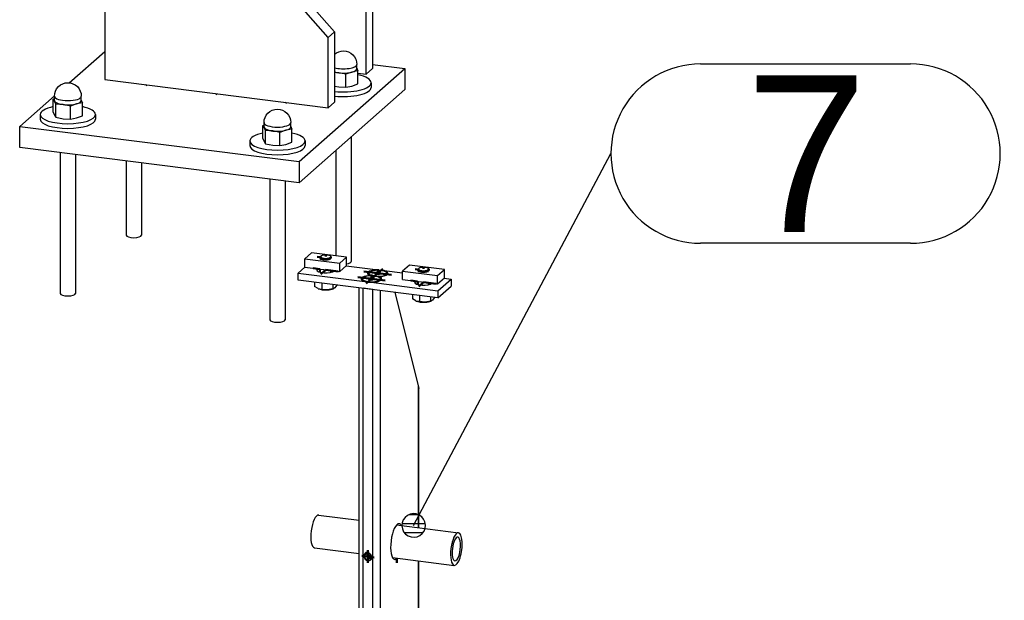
# Model space of a CAD drawing. Header units: millimetres. Extents: x 4464 to 5058, y 2900 to 3320.
# Tile 9 of 110: x 4517 to 4539, y 2962 to 2975. Entities that reach past the tile are written whole.
import ezdxf
from ezdxf.enums import TextEntityAlignment as Align

# ---------------------------------------------------------------- set-up
doc = ezdxf.new("R2010")
doc.units = ezdxf.units.MM
doc.linetypes.add('STRICHPUNKT2', pattern=[18.5, 10, -4, 0.5, -4])
doc.layers.get('0').update_dxf_attribs({"linetype": 'CONTINUOUS'})
for name, color, linetype in [('DIM49', 4, 'CONTINUOUS'), ('LE_GREEN', 3, 'CONTINUOUS'), ('LE_RED', 1, 'CONTINUOUS'), ('TXT_ALL', 7, 'CONTINUOUS')]:
    doc.layers.add(name, color=color, linetype=linetype)
doc.layers.add('LE_ALL', color=7, linetype='CONTINUOUS', lineweight=50)
doc.styles.add('ARIAL', font='arial.ttf')

# ---------------------------------------------------------------- blocks, each defined once
blk = doc.blocks.new('Brede Strip 15x200_02883', base_point=(4523.263, 2971.498))
for p, q in [((4518.129, 2973.256), (4518.923, 2973.956)), ((4524.902, 2973.667), (4525.62, 2973.577)), ((4523.263, 2971.498), (4525.62, 2973.577)), ((4525.62, 2973.577), (4525.62, 2973.105)), ((4517.026, 2972.284), (4517.801, 2972.967)), ((4517.026, 2972.284), (4523.263, 2971.498)), ((4517.026, 2971.812), (4517.026, 2972.284)), ((4523.263, 2971.027), (4517.026, 2971.812))]:
    blk.add_line(p, q)
blk.add_lwpolyline([(4523.263, 2971.498), (4523.263, 2971.027), (4525.62, 2973.105)])
blk = doc.blocks.new('_02885', base_point=(4522.976, 2972.817))
at = {"layer": 'LE_ALL', "color": 1, "linetype": 'STRICHPUNKT2'}
for p, q in [((4519.858, 2973.21), (4519.841, 2973.194)), ((4521.417, 2973.013), (4521.4, 2972.998)), ((4522.976, 2972.817), (4522.959, 2972.801))]:
    blk.add_line(p, q, dxfattribs=at)
blk = doc.blocks.new('_02884')
blk.add_blockref('_02885', (4522.976, 2972.817))
blk = doc.blocks.new('Brede Strip 15x200_02882')
for name, p in [('Brede Strip 15x200_02883', (4523.263, 2971.498)), ('_02884', (0, 0))]:
    blk.add_blockref(name, p)
blk = doc.blocks.new('Carrosseriering M12 (ISO 7093 _ DIN 9021)_02890', base_point=(4517.484, 2972.445))
for p, q in [((4517.484, 2972.549), (4517.484, 2972.445)), ((4518.717, 2972.549), (4518.717, 2972.445))]:
    blk.add_line(p, q)
for centre, start_param, end_param in [((4518.101, 2972.549), 2.124058, 3.141593), ((4518.101, 2972.549), 3.141593, 6.283185), ((4518.101, 2972.549), 6.283185, 7.30072), ((4518.101, 2972.445), 3.141593, 6.283185)]:
    blk.add_ellipse(centre, major_axis=(0.617, 0), ratio=0.333333, start_param=start_param, end_param=end_param)
blk = doc.blocks.new('Carrosseriering M12 (ISO 7093 _ DIN 9021)_02889')
blk.add_blockref('Carrosseriering M12 (ISO 7093 _ DIN 9021)_02890', (4517.484, 2972.445))
blk = doc.blocks.new('Hoge dopmoer (DIN 1587)-M12_02892', base_point=(4518.401, 2972.871))
for p, q in [((4517.804, 2972.847), (4517.777, 2972.892)), ((4517.801, 2972.863), (4517.801, 2972.958)), ((4517.832, 2972.778), (4517.804, 2972.847)), ((4517.832, 2972.488), (4517.832, 2972.778)), ((4517.994, 2972.77), (4517.832, 2972.778)), ((4518.157, 2972.738), (4517.994, 2972.77)), ((4518.291, 2972.786), (4518.157, 2972.738)), ((4518.401, 2972.863), (4518.401, 2972.958)), ((4517.777, 2972.602), (4517.804, 2972.533)), ((4518.157, 2972.447), (4518.157, 2972.738)), ((4517.804, 2972.533), (4517.832, 2972.488)), ((4517.832, 2972.488), (4517.994, 2972.456)), ((4517.994, 2972.456), (4518.157, 2972.447))]:
    blk.add_line(p, q)
blk.add_lwpolyline([(4517.801, 2972.958, -0.414214), (4518.101, 2973.258, -0.414214), (4518.401, 2972.958)], format="xyb")
for points in [[(4517.777, 2972.602), (4517.777, 2972.892), (4517.801, 2972.903)], [(4518.157, 2972.447), (4518.291, 2972.472), (4518.425, 2972.52), (4518.425, 2972.811)], [(4518.401, 2972.871), (4518.425, 2972.811), (4518.291, 2972.786)]]:
    blk.add_lwpolyline(points)
for centre, start_param, end_param in [((4518.101, 2972.958), 3.141593, 6.283185), ((4518.101, 2972.863), 3.141593, 3.303824), ((4518.101, 2972.863), 3.303824, 4.351022), ((4518.101, 2972.863), 4.351022, 5.398219), ((4518.101, 2972.863), 5.398219, 6.283185)]:
    blk.add_ellipse(centre, major_axis=(0.3, 0), ratio=0.333333, start_param=start_param, end_param=end_param)
blk = doc.blocks.new('Hoge dopmoer (DIN 1587)-M12_02891')
blk.add_blockref('Hoge dopmoer (DIN 1587)-M12_02892', (4518.401, 2972.871))
blk = doc.blocks.new('Draadstang-M12x140_02894', base_point=(4518.271, 2971.656))
for p, q in [((4517.931, 2971.698), (4517.931, 2968.558)), ((4518.271, 2971.656), (4518.271, 2968.558))]:
    blk.add_line(p, q)
blk.add_ellipse((4518.101, 2968.558), major_axis=(0.17, 0), ratio=0.333333, start_param=3.141593, end_param=6.283185)
blk = doc.blocks.new('Draadstang-M12x140_02893')
blk.add_blockref('Draadstang-M12x140_02894', (4518.271, 2971.656))
blk = doc.blocks.new('Montage_02887')
for name in ['Hoge dopmoer (DIN 1587)-M12_02891', 'Carrosseriering M12 (ISO 7093 _ DIN 9021)_02889', 'Draadstang-M12x140_02893']:
    blk.add_blockref(name, (0, 0))
blk = doc.blocks.new('Carrosseriering M12 (ISO 7093 _ DIN 9021)_02898', base_point=(4524.053, 2972.961))
blk.add_line((4524.867, 2973.259), (4524.867, 2973.155))
for centre, start_param, end_param in [((4524.251, 2973.259), 6.283185, 7.30072), ((4524.251, 2973.259), 4.386116, 6.283185), ((4524.251, 2973.155), 4.386116, 6.283185)]:
    blk.add_ellipse(centre, major_axis=(0.617, 0), ratio=0.333333, start_param=start_param, end_param=end_param)
blk = doc.blocks.new('Carrosseriering M12 (ISO 7093 _ DIN 9021)_02897')
blk.add_blockref('Carrosseriering M12 (ISO 7093 _ DIN 9021)_02898', (4524.053, 2972.961))
blk = doc.blocks.new('Hoge dopmoer (DIN 1587)-M12_02900', base_point=(4524.551, 2973.581))
for p, q in [((4524.551, 2973.573), (4524.551, 2973.668)), ((4524.145, 2973.48), (4524.053, 2973.487)), ((4524.307, 2973.448), (4524.145, 2973.48)), ((4524.441, 2973.496), (4524.307, 2973.448)), ((4524.307, 2973.157), (4524.307, 2973.448)), ((4524.053, 2973.181), (4524.145, 2973.165)), ((4524.145, 2973.165), (4524.307, 2973.157))]:
    blk.add_line(p, q)
blk.add_lwpolyline([(4524.053, 2973.893, -0.181781), (4524.251, 2973.968, -0.414214), (4524.551, 2973.668)], format="xyb")
for points in [[(4524.307, 2973.157), (4524.441, 2973.182), (4524.575, 2973.23), (4524.575, 2973.521)], [(4524.551, 2973.581), (4524.575, 2973.521), (4524.441, 2973.496)]]:
    blk.add_lwpolyline(points)
for centre, start_param, end_param in [((4524.251, 2973.668), 3.993118, 6.283185), ((4524.251, 2973.573), 3.993118, 4.351022), ((4524.251, 2973.573), 4.351022, 5.398219), ((4524.251, 2973.573), 5.398219, 6.283185)]:
    blk.add_ellipse(centre, major_axis=(0.3, 0), ratio=0.333333, start_param=start_param, end_param=end_param)
blk = doc.blocks.new('Hoge dopmoer (DIN 1587)-M12_02899')
blk.add_blockref('Hoge dopmoer (DIN 1587)-M12_02900', (4524.551, 2973.581))
blk = doc.blocks.new('Draadstang-M12x140_02902', base_point=(4524.421, 2972.048))
for p, q in [((4524.421, 2972.048), (4524.421, 2969.268)), ((4524.081, 2971.748), (4524.081, 2969.397))]:
    blk.add_line(p, q)
blk.add_ellipse((4524.251, 2969.268), major_axis=(0.17, 0), ratio=0.333333, start_param=5.135107, end_param=6.283185)
blk = doc.blocks.new('Draadstang-M12x140_02901')
blk.add_blockref('Draadstang-M12x140_02902', (4524.421, 2972.048))
blk = doc.blocks.new('Montage_02895')
for name in ['Hoge dopmoer (DIN 1587)-M12_02899', 'Carrosseriering M12 (ISO 7093 _ DIN 9021)_02897', 'Draadstang-M12x140_02901']:
    blk.add_blockref(name, (0, 0))
blk = doc.blocks.new('Draadstang-M12x140_02906', base_point=(4519.744, 2971.47))
for p, q in [((4519.404, 2971.513), (4519.404, 2969.857)), ((4519.744, 2971.47), (4519.744, 2969.857))]:
    blk.add_line(p, q)
blk.add_ellipse((4519.574, 2969.857), major_axis=(0.17, 0), ratio=0.333333, start_param=3.141593, end_param=6.283185)
blk = doc.blocks.new('Draadstang-M12x140_02905')
blk.add_blockref('Draadstang-M12x140_02906', (4519.744, 2971.47))
blk = doc.blocks.new('Montage_02903')
blk.add_blockref('Draadstang-M12x140_02905', (0, 0))
blk = doc.blocks.new('Carrosseriering M12 (ISO 7093 _ DIN 9021)_02910', base_point=(4522.161, 2971.856))
for p, q in [((4522.161, 2971.96), (4522.161, 2971.856)), ((4523.394, 2971.96), (4523.394, 2971.856))]:
    blk.add_line(p, q)
for centre, start_param, end_param in [((4522.778, 2971.96), 2.124058, 3.141593), ((4522.778, 2971.96), 6.283185, 7.30072), ((4522.778, 2971.96), 3.141593, 6.283185), ((4522.778, 2971.856), 3.141593, 6.283185)]:
    blk.add_ellipse(centre, major_axis=(0.617, 0), ratio=0.333333, start_param=start_param, end_param=end_param)
blk = doc.blocks.new('Carrosseriering M12 (ISO 7093 _ DIN 9021)_02909')
blk.add_blockref('Carrosseriering M12 (ISO 7093 _ DIN 9021)_02910', (4522.161, 2971.856))
blk = doc.blocks.new('Hoge dopmoer (DIN 1587)-M12_02912', base_point=(4523.078, 2972.282))
for p, q in [((4522.478, 2972.274), (4522.478, 2972.368)), ((4523.078, 2972.274), (4523.078, 2972.368)), ((4522.482, 2972.258), (4522.454, 2972.303)), ((4522.51, 2972.189), (4522.482, 2972.258)), ((4522.51, 2971.898), (4522.51, 2972.189)), ((4522.672, 2972.181), (4522.51, 2972.189)), ((4522.834, 2972.148), (4522.672, 2972.181)), ((4522.968, 2972.197), (4522.834, 2972.148)), ((4522.834, 2971.858), (4522.834, 2972.148)), ((4522.454, 2972.012), (4522.482, 2971.944)), ((4522.482, 2971.944), (4522.51, 2971.898)), ((4522.51, 2971.898), (4522.672, 2971.866)), ((4522.672, 2971.866), (4522.834, 2971.858))]:
    blk.add_line(p, q)
blk.add_lwpolyline([(4522.478, 2972.368, -0.414214), (4522.778, 2972.668, -0.414214), (4523.078, 2972.368)], format="xyb")
for points in [[(4522.454, 2972.012), (4522.454, 2972.303), (4522.478, 2972.313)], [(4522.834, 2971.858), (4522.968, 2971.882), (4523.102, 2971.931), (4523.102, 2972.222)], [(4523.078, 2972.282), (4523.102, 2972.222), (4522.968, 2972.197)]]:
    blk.add_lwpolyline(points)
for centre, start_param, end_param in [((4522.778, 2972.368), 3.141593, 6.283185), ((4522.778, 2972.274), 3.141593, 3.303824), ((4522.778, 2972.274), 3.303824, 4.351022), ((4522.778, 2972.274), 4.351022, 5.398219), ((4522.778, 2972.274), 5.398219, 6.283185)]:
    blk.add_ellipse(centre, major_axis=(0.3, 0), ratio=0.333333, start_param=start_param, end_param=end_param)
blk = doc.blocks.new('Hoge dopmoer (DIN 1587)-M12_02911')
blk.add_blockref('Hoge dopmoer (DIN 1587)-M12_02912', (4523.078, 2972.282))
blk = doc.blocks.new('Draadstang-M12x140_02914', base_point=(4522.948, 2971.066))
for p, q in [((4522.608, 2971.109), (4522.608, 2967.969)), ((4522.948, 2971.066), (4522.948, 2967.969))]:
    blk.add_line(p, q)
blk.add_ellipse((4522.778, 2967.969), major_axis=(0.17, 0), ratio=0.333333, start_param=3.141593, end_param=6.283185)
blk = doc.blocks.new('Draadstang-M12x140_02913')
blk.add_blockref('Draadstang-M12x140_02914', (4522.948, 2971.066))
blk = doc.blocks.new('Montage_02907')
for name in ['Hoge dopmoer (DIN 1587)-M12_02911', 'Carrosseriering M12 (ISO 7093 _ DIN 9021)_02909', 'Draadstang-M12x140_02913']:
    blk.add_blockref(name, (0, 0))
blk = doc.blocks.new('Montage voetplaat_02886')
for name in ['Montage_02895', 'Montage_02887', 'Montage_02907', 'Montage_02903']:
    blk.add_blockref(name, (0, 0))
blk = doc.blocks.new('Voetplaat + montage_02881')
for name in ['Brede Strip 15x200_02882', 'Montage voetplaat_02886']:
    blk.add_blockref(name, (0, 0))
blk = doc.blocks.new('Plaatwerk D_ 12_02963', base_point=(4524.575, 2973.471))
for p, q in [((4523.343, 2976.911), (4523.201, 2976.787)), ((4524.902, 2975.144), (4524.76, 2975.019))]:
    blk.add_line(p, q)
for points in [[(4523.201, 2976.929), (4523.343, 2976.911), (4524.902, 2975.144), (4524.902, 2973.572), (4524.76, 2973.447)], [(4524.575, 2973.471), (4524.76, 2973.447), (4524.76, 2975.019), (4523.201, 2976.787)]]:
    blk.add_lwpolyline(points)
blk = doc.blocks.new('Plaatwerk D_ 12_02962')
blk.add_blockref('Plaatwerk D_ 12_02963', (4524.575, 2973.471))
blk = doc.blocks.new('Plaatwerk D_ 12_02965', base_point=(4521.216, 2975.504))
for p, q in [((4520.482, 2976.274), (4520.623, 2976.399)), ((4520.623, 2976.399), (4522.494, 2976.163)), ((4522.353, 2976.038), (4522.494, 2976.163)), ((4522.494, 2976.163), (4524.053, 2974.395)), ((4523.912, 2974.27), (4524.053, 2974.395)), ((4524.053, 2974.395), (4524.053, 2972.824))]:
    blk.add_line(p, q)
blk.add_lwpolyline([(4523.912, 2972.699), (4523.912, 2974.27), (4522.353, 2976.038), (4520.482, 2976.274), (4518.923, 2974.899), (4518.923, 2973.328), (4523.912, 2972.699), (4524.053, 2972.824)])
blk.add_ellipse((4521.417, 2975.276), major_axis=(0.201, -0.228), ratio=0.881917, start_param=0, end_param=6.283185)
blk = doc.blocks.new('_02967', base_point=(4521.382, 2975.245))
at = {"layer": 'LE_ALL', "color": 1, "linetype": 'STRICHPUNKT2'}
for p, q in [((4521.417, 2975.276), (4521.417, 2975.657)), ((4521.417, 2975.276), (4521.039, 2975.324)), ((4521.382, 2975.245), (4521.453, 2975.307)), ((4521.417, 2975.276), (4521.417, 2974.895)), ((4521.417, 2975.276), (4521.795, 2975.229))]:
    blk.add_line(p, q, dxfattribs=at)
blk = doc.blocks.new('_02966')
blk.add_blockref('_02967', (4521.382, 2975.245))
blk = doc.blocks.new('Plaatwerk D_ 12_02964')
for name, p in [('Plaatwerk D_ 12_02965', (4521.216, 2975.504)), ('_02966', (0, 0))]:
    blk.add_blockref(name, p)
blk = doc.blocks.new('Verzonken kopbout (DIN 7991_ISO 10642)-M8x20_02987', base_point=(4521.339, 2975.331))
for p, q in [((4521.252, 2975.486), (4521.241, 2975.476)), ((4521.453, 2975.217), (4521.417, 2975.185)), ((4521.605, 2975.086), (4521.594, 2975.076))]:
    blk.add_line(p, q)
blk.add_lwpolyline([(4521.339, 2975.331), (4521.339, 2975.241), (4521.417, 2975.185), (4521.495, 2975.221), (4521.495, 2975.312), (4521.417, 2975.367)], close=True)
for points in [[(4521.375, 2975.347), (4521.375, 2975.272), (4521.339, 2975.241)], [(4521.375, 2975.272), (4521.453, 2975.217), (4521.495, 2975.236)]]:
    blk.add_lwpolyline(points)
for centre, start_param, end_param in [((4521.417, 2975.276), 3.141593, 6.283185), ((4521.417, 2975.276), 0, 3.141593), ((4521.429, 2975.286), 0, 3.141593)]:
    blk.add_ellipse(centre, major_axis=(0.176, -0.2), ratio=0.881917, start_param=start_param, end_param=end_param)
blk = doc.blocks.new('Verzonken kopbout (DIN 7991_ISO 10642)-M8x20_02986')
blk.add_blockref('Verzonken kopbout (DIN 7991_ISO 10642)-M8x20_02987', (4521.339, 2975.331))
blk = doc.blocks.new('Montage baluster_02985')
blk.add_blockref('Verzonken kopbout (DIN 7991_ISO 10642)-M8x20_02986', (0, 0))
blk = doc.blocks.new('Schoren + montage_02961')
for name in ['Plaatwerk D_ 12_02962', 'Plaatwerk D_ 12_02964', 'Montage baluster_02985']:
    blk.add_blockref(name, (0, 0))
blk = doc.blocks.new('Eind koker - ihw op maat maken_02878')
for name in ['Schoren + montage_02961', 'Voetplaat + montage_02881']:
    blk.add_blockref(name, (0, 0))
blk = doc.blocks.new('BALUSTER PROFIEL 80X15 R4_03253', base_point=(4525.494, 2963.417))
for p, q in [((4524.603, 2953.211), (4524.603, 2968.681)), ((4524.689, 2953.287), (4524.689, 2968.671)), ((4524.907, 2968.643), (4524.689, 2968.671)), ((4524.907, 2953.48), (4524.907, 2968.643)), ((4525.079, 2953.631), (4525.079, 2968.621)), ((4525.928, 2966.503), (4525.404, 2968.581)), ((4525.928, 2963.329), (4525.928, 2966.503)), ((4525.936, 2963.328), (4525.936, 2966.438)), ((4525.928, 2954.368), (4525.928, 2962.59)), ((4525.936, 2954.367), (4525.936, 2962.589))]:
    blk.add_line(p, q)
for centre, major_axis, ratio, start_param, end_param in [((4525.803, 2966.519), (0.087, -0.181), 0.559575, 0.864613, 1.22598), ((4525.444, 2963.02), (-0.05, -0.397), 0.333333, 3.141593, 6.283185), ((4525.444, 2963.02), (-0.05, -0.397), 0.333333, 2.730455, 3.141593), ((4525.444, 2963.02), (-0.05, -0.397), 0.333333, 0, 0.411138)]:
    blk.add_ellipse(centre, major_axis=major_axis, ratio=ratio, start_param=start_param, end_param=end_param)
at = {"layer": 'LE_RED'}
for start_param, end_param in [(3.141593, 6.283185), (2.093172, 3.141593), (0, 0.522376)]:
    blk.add_ellipse((4524.798, 2962.686), major_axis=(0.0661, -0.075), ratio=0.881917, start_param=start_param, end_param=end_param, dxfattribs=at)
blk = doc.blocks.new('_03255', base_point=(4525.444, 2962.651))
at = {"layer": 'LE_ALL', "color": 1, "linetype": 'STRICHPUNKT2'}
for p, q in [((4524.798, 2962.686), (4524.658, 2962.703)), ((4524.78, 2962.67), (4524.853, 2962.734)), ((4524.798, 2962.686), (4524.798, 2962.827)), ((4524.798, 2962.686), (4524.798, 2962.544)), ((4524.798, 2962.686), (4524.938, 2962.668)), ((4525.444, 2962.651), (4525.444, 2962.549))]:
    blk.add_line(p, q, dxfattribs=at)
blk = doc.blocks.new('_03254')
blk.add_blockref('_03255', (4525.444, 2962.651))
blk = doc.blocks.new('DIN 13-M6_03257', base_point=(4524.853, 2962.623))
for start_param, end_param in [(3.141593, 6.283185), (6.283185, 9.424778)]:
    blk.add_ellipse((4524.798, 2962.686), major_axis=(0.0551, -0.0625), ratio=0.881917, start_param=start_param, end_param=end_param)
at = {"layer": 'LE_RED'}
for start_param, end_param in [(3.141593, 6.283185), (2.093172, 3.141593), (6.283185, 6.805561)]:
    blk.add_ellipse((4524.798, 2962.686), major_axis=(0.0661, -0.075), ratio=0.881917, start_param=start_param, end_param=end_param, dxfattribs=at)
blk = doc.blocks.new('DIN 13-M6_03256')
blk.add_blockref('DIN 13-M6_03257', (4524.853, 2962.623))
blk = doc.blocks.new('BALUSTER PROFIEL 80X15 R4_03252')
for name, p in [('BALUSTER PROFIEL 80X15 R4_03253', (4525.494, 2963.417)), ('_03254', (0, 0)), ('DIN 13-M6_03256', (0, 0))]:
    blk.add_blockref(name, p)
blk = doc.blocks.new('Precisie buis 22x3_03268', base_point=(4526.736, 2962.589))
for p, q in [((4523.697, 2963.61), (4524.603, 2963.496)), ((4525.437, 2963.391), (4526.815, 2963.217)), ((4523.606, 2962.882), (4524.603, 2962.757)), ((4525.346, 2962.663), (4526.724, 2962.489))]:
    blk.add_line(p, q)
for centre, major_axis, start_param, end_param in [((4523.652, 2963.246), (-0.046, -0.364), 3.141593, 6.283185), ((4526.77, 2962.853), (-0.046, -0.364), 3.141593, 6.283185), ((4526.77, 2962.853), (-0.033, -0.265), 3.141593, 6.283185), ((4526.77, 2962.853), (-0.046, -0.364), 0, 3.141593), ((4526.77, 2962.853), (-0.033, -0.265), 6.283185, 9.424778)]:
    blk.add_ellipse(centre, major_axis=major_axis, ratio=0.333333, start_param=start_param, end_param=end_param)
blk = doc.blocks.new('Precisie buis 22x3_03267')
blk.add_blockref('Precisie buis 22x3_03268', (4526.736, 2962.589))
blk = doc.blocks.new('153.1.100 100 x 5 50 x 47 PM6_03270', base_point=(4525.851, 2968.831))
for p, q in [((4523.239, 2969.01), (4523.388, 2969.142)), ((4525.053, 2969.072), (4525.025, 2969.082)), ((4525.16, 2969.065), (4525.128, 2969.061)), ((4525.16, 2969.065), (4525.57, 2969.014)), ((4523.239, 2969.01), (4524.731, 2968.823)), ((4523.239, 2968.853), (4523.239, 2969.01)), ((4526.357, 2968.46), (4523.239, 2968.853)), ((4524.858, 2968.948), (4524.842, 2968.957)), ((4525.049, 2968.931), (4525.028, 2968.924)), ((4526.357, 2968.618), (4526.652, 2968.877)), ((4526.496, 2968.897), (4526.652, 2968.877)), ((4526.652, 2968.877), (4526.652, 2968.72)), ((4524.866, 2968.806), (4526.357, 2968.618)), ((4526.357, 2968.46), (4526.652, 2968.72)), ((4526.357, 2968.618), (4526.357, 2968.46))]:
    blk.add_line(p, q)
for points in [[(4524.313, 2969.172), (4525.025, 2969.082)], [(4524.731, 2968.823), (4524.798, 2968.803), (4524.866, 2968.806)]]:
    blk.add_lwpolyline(points)
for centre, major_axis, start_param, end_param in [((4523.854, 2969.081), (0.2, 0), 2.761161, 3.141593), ((4523.854, 2969.081), (0.2, 0), 3.141593, 5.940882), ((4525.016, 2969.006), (0.228, 0), 1.530478, 3.50296), ((4525.016, 2969.006), (0.228, 0), 5.921818, 7.171566), ((4524.875, 2968.882), (0.228, 0), 1.712902, 3.50296), ((4524.875, 2968.882), (0.228, 0), 3.50296, 4.029973), ((4525.016, 2969.006), (0.228, 0), 3.50296, 3.847549), ((4524.875, 2968.882), (0.228, 0), 4.67207, 5.921818), ((4525.016, 2969.006), (0.228, 0), 4.854494, 5.921818), ((4524.875, 2968.882), (0.228, 0), 5.921818, 6.989142), ((4526.037, 2968.806), (0.2, 0), 2.761161, 3.141593), ((4526.037, 2968.806), (0.2, 0), 3.141593, 5.940882)]:
    blk.add_ellipse(centre, major_axis=major_axis, ratio=0.333333, start_param=start_param, end_param=end_param)
blk = doc.blocks.new('_03272', base_point=(4523.854, 2969.081))
at = {"layer": 'LE_ALL', "color": 1, "linetype": 'STRICHPUNKT2'}
for p, q in [((4523.721, 2969.098), (4523.574, 2969.117)), ((4523.854, 2969.081), (4523.748, 2968.988)), ((4523.854, 2969.081), (4524.135, 2969.046)), ((4525.016, 2969.006), (4524.709, 2969.045)), ((4525.016, 2969.006), (4525.132, 2969.109)), ((4525.016, 2969.101), (4525.016, 2968.983)), ((4524.875, 2968.882), (4524.568, 2968.92)), ((4524.875, 2968.882), (4524.759, 2968.779)), ((4524.875, 2968.882), (4524.991, 2968.984)), ((4524.875, 2968.976), (4524.875, 2968.858)), ((4524.875, 2968.882), (4525.182, 2968.843)), ((4525.016, 2969.006), (4524.9, 2968.904)), ((4525.016, 2969.006), (4525.323, 2968.968)), ((4525.903, 2968.823), (4525.756, 2968.842)), ((4526.037, 2968.806), (4525.931, 2968.713)), ((4526.037, 2968.806), (4526.317, 2968.771))]:
    blk.add_line(p, q, dxfattribs=at)
blk = doc.blocks.new('_03271')
blk.add_blockref('_03272', (4523.854, 2969.081))
blk = doc.blocks.new('153.1.100 100 x 5 50 x 47 PM6_03269')
for name, p in [('153.1.100 100 x 5 50 x 47 PM6_03270', (4525.851, 2968.831)), ('_03271', (0, 0))]:
    blk.add_blockref(name, p)
blk = doc.blocks.new('Sluitring (DIN 125)-M10_03276', base_point=(4525.919, 2953.66))
for p, q in [((4525.857, 2953.668), (4525.919, 2953.66)), ((4525.774, 2953.007), (4525.836, 2952.999))]:
    blk.add_line(p, q)
at = {"layer": 'LE_GREEN'}
for centre, start_param, end_param in [((4525.815, 2953.338), 3.141593, 6.283185), ((4525.878, 2953.33), 3.141593, 6.283185), ((4525.878, 2953.33), 2.614153, 3.141593), ((4525.878, 2953.33), 0, 0.527439)]:
    blk.add_ellipse(centre, major_axis=(-0.042, -0.331), ratio=0.333333, start_param=start_param, end_param=end_param, dxfattribs=at)
blk = doc.blocks.new('Sluitring (DIN 125)-M10_03275')
blk.add_blockref('Sluitring (DIN 125)-M10_03276', (4525.919, 2953.66))
blk = doc.blocks.new('Hoge dopmoer (DIN 1587)-M10_03278', base_point=(4526.133, 2953.046))
for p, q in [((4525.892, 2953.618), (4526.112, 2953.59)), ((4526.096, 2953.05), (4526.174, 2953.04))]:
    blk.add_line(p, q)
for points in [[(4525.892, 2953.618), (4525.835, 2953.505), (4525.798, 2953.39), (4526.018, 2953.362)], [(4526.133, 2953.046), (4526.112, 2953.01), (4526.018, 2953.072), (4526.029, 2953.216), (4526.018, 2953.362), (4526.076, 2953.475), (4526.112, 2953.59), (4526.192, 2953.542)], [(4525.798, 2953.39), (4525.787, 2953.246), (4525.798, 2953.1), (4526.018, 2953.072)], [(4525.798, 2953.1), (4525.892, 2953.038), (4526.112, 2953.01)]]:
    blk.add_lwpolyline(points)
blk.add_lwpolyline([(4526.158, 2953.546), (4526.236, 2953.536, -1), (4526.174, 2953.04)], format="xyb")
for centre in [(4526.127, 2953.298), (4526.205, 2953.288)]:
    blk.add_ellipse(centre, major_axis=(-0.031, -0.248), ratio=0.333333, start_param=3.141593, end_param=6.283185)
blk = doc.blocks.new('Hoge dopmoer (DIN 1587)-M10_03277')
blk.add_blockref('Hoge dopmoer (DIN 1587)-M10_03278', (4526.133, 2953.046))
blk = doc.blocks.new('Montage hoeklijn aan baluster_03274')
for name in ['Sluitring (DIN 125)-M10_03275', 'Hoge dopmoer (DIN 1587)-M10_03277']:
    blk.add_blockref(name, (0, 0))
blk = doc.blocks.new('Carrosseriering M12 (ISO 7093 _ DIN 9021)_03282', base_point=(4521.715, 2950.926))
for centre, start_param, end_param in [((4521.572, 2951.088), 3.317607, 3.810313), ((4521.611, 2951.122), 3.536683, 3.810313), ((4521.572, 2951.088), 0, 1.224886), ((4521.572, 2951.088), 5.614465, 6.283185), ((4521.611, 2951.122), 5.614465, 6.147079)]:
    blk.add_ellipse(centre, major_axis=(0.143, -0.163), ratio=0.881917, start_param=start_param, end_param=end_param)
blk = doc.blocks.new('Carrosseriering M12 (ISO 7093 _ DIN 9021)_03281')
blk.add_blockref('Carrosseriering M12 (ISO 7093 _ DIN 9021)_03282', (4521.715, 2950.926))
blk = doc.blocks.new('Hoge dopmoer (DIN 1587)-M12_03284', base_point=(4521.654, 2950.934))
at = {"layer": 'LE_RED'}
for start_param, end_param in [(3.502147, 3.696404), (5.728374, 6.283185), (0, 0.148825)]:
    blk.add_ellipse((4521.611, 2951.122), major_axis=(0.132, -0.15), ratio=0.881917, start_param=start_param, end_param=end_param, dxfattribs=at)
blk = doc.blocks.new('GEWINDE_03286', base_point=(4521.654, 2950.934))
blk.add_ellipse((4521.617, 2951.128), major_axis=(0.112, -0.128), ratio=0.881917, start_param=6.283185, end_param=6.901505)
at = {"layer": 'LE_RED'}
for start_param, end_param in [(3.502147, 3.696404), (5.728374, 6.283185), (0, 0.148825)]:
    blk.add_ellipse((4521.611, 2951.122), major_axis=(0.132, -0.15), ratio=0.881917, start_param=start_param, end_param=end_param, dxfattribs=at)
blk = doc.blocks.new('GEWINDE_03285')
blk.add_blockref('GEWINDE_03286', (4521.654, 2950.934))
blk = doc.blocks.new('Hoge dopmoer (DIN 1587)-M12_03283')
for name, p in [('Hoge dopmoer (DIN 1587)-M12_03284', (4521.654, 2950.934)), ('GEWINDE_03285', (0, 0))]:
    blk.add_blockref(name, p)
blk = doc.blocks.new('Draadstang-M12x140_03288', base_point=(4520.002, 2949.93))
for p, q in [((4521.463, 2951.219), (4520.002, 2949.93)), ((4521.729, 2951), (4520.227, 2949.675))]:
    blk.add_line(p, q)
for start_param, end_param in [(3.141593, 6.283185), (6.283185, 9.424778)]:
    blk.add_ellipse((4520.114, 2949.802), major_axis=(0.112, -0.128), ratio=0.881917, start_param=start_param, end_param=end_param)
blk = doc.blocks.new('Draadstang-M12x140_03287')
blk.add_blockref('Draadstang-M12x140_03288', (4520.002, 2949.93))
blk = doc.blocks.new('Montage baluster_03279')
for name in ['Draadstang-M12x140_03287', 'Carrosseriering M12 (ISO 7093 _ DIN 9021)_03281', 'Hoge dopmoer (DIN 1587)-M12_03283']:
    blk.add_blockref(name, (0, 0))
blk = doc.blocks.new('Carrosseriering M12 (ISO 7093 _ DIN 9021)_03292', base_point=(4525.457, 2950.454))
for centre, start_param, end_param in [((4525.314, 2950.617), 3.317607, 3.810313), ((4525.353, 2950.651), 3.536683, 3.810313), ((4525.314, 2950.617), 6.283185, 7.508071), ((4525.314, 2950.617), 5.614465, 6.283185), ((4525.353, 2950.651), 5.614465, 6.147079)]:
    blk.add_ellipse(centre, major_axis=(0.143, -0.163), ratio=0.881917, start_param=start_param, end_param=end_param)
blk = doc.blocks.new('Carrosseriering M12 (ISO 7093 _ DIN 9021)_03291')
blk.add_blockref('Carrosseriering M12 (ISO 7093 _ DIN 9021)_03292', (4525.457, 2950.454))
blk = doc.blocks.new('Hoge dopmoer (DIN 1587)-M12_03294', base_point=(4525.395, 2950.462))
at = {"layer": 'LE_RED'}
for start_param, end_param in [(3.502147, 3.696404), (5.728374, 6.283185), (6.283185, 6.43201)]:
    blk.add_ellipse((4525.353, 2950.651), major_axis=(0.132, -0.15), ratio=0.881917, start_param=start_param, end_param=end_param, dxfattribs=at)
blk = doc.blocks.new('GEWINDE_03296', base_point=(4525.395, 2950.462))
blk.add_ellipse((4525.359, 2950.656), major_axis=(0.112, -0.128), ratio=0.881917, start_param=0, end_param=0.61832)
at = {"layer": 'LE_RED'}
for start_param, end_param in [(3.502147, 3.696404), (5.728374, 6.283185), (6.283185, 6.43201)]:
    blk.add_ellipse((4525.353, 2950.651), major_axis=(0.132, -0.15), ratio=0.881917, start_param=start_param, end_param=end_param, dxfattribs=at)
blk = doc.blocks.new('GEWINDE_03295')
blk.add_blockref('GEWINDE_03296', (4525.395, 2950.462))
blk = doc.blocks.new('Hoge dopmoer (DIN 1587)-M12_03293')
for name, p in [('Hoge dopmoer (DIN 1587)-M12_03294', (4525.395, 2950.462)), ('GEWINDE_03295', (0, 0))]:
    blk.add_blockref(name, p)
blk = doc.blocks.new('Draadstang-M12x140_03298', base_point=(4523.743, 2949.459))
for p, q in [((4525.205, 2950.747), (4523.743, 2949.459)), ((4525.471, 2950.529), (4523.968, 2949.204))]:
    blk.add_line(p, q)
for start_param, end_param in [(0, 3.141593), (3.141593, 6.283185)]:
    blk.add_ellipse((4523.856, 2949.331), major_axis=(0.112, -0.128), ratio=0.881917, start_param=start_param, end_param=end_param)
blk = doc.blocks.new('Draadstang-M12x140_03297')
blk.add_blockref('Draadstang-M12x140_03298', (4523.743, 2949.459))
blk = doc.blocks.new('Montage baluster_03289')
for name in ['Draadstang-M12x140_03297', 'Carrosseriering M12 (ISO 7093 _ DIN 9021)_03291', 'Hoge dopmoer (DIN 1587)-M12_03293']:
    blk.add_blockref(name, (0, 0))
blk = doc.blocks.new('Stelschroef (DIN 913 - ISO 4026)-M6x20_03301', base_point=(4524.791, 2962.734))
for p in [(4524.809, 2962.762), (4524.819, 2962.759)]:
    blk.add_line(p, (4524.791, 2962.734))
for points in [[(4524.791, 2962.734), (4524.818, 2962.684), (4524.872, 2962.677)], [(4524.85, 2962.738), (4524.86, 2962.72), (4524.818, 2962.684)]]:
    blk.add_lwpolyline(points)
at = {"layer": 'LE_RED'}
blk.add_ellipse((4524.845, 2962.727), major_axis=(0.0551, -0.0625), ratio=0.881917, start_param=3.583421, end_param=5.841357, dxfattribs=at)
blk = doc.blocks.new('GEWINDE_03303', base_point=(4524.872, 2962.65))
at = {"layer": 'LE_RED'}
blk.add_ellipse((4524.845, 2962.727), major_axis=(0.0551, -0.0625), ratio=0.881917, start_param=3.583421, end_param=5.841357, dxfattribs=at)
blk = doc.blocks.new('GEWINDE_03302')
blk.add_blockref('GEWINDE_03303', (4524.872, 2962.65))
blk = doc.blocks.new('Stelschroef (DIN 913 - ISO 4026)-M6x20_03300')
for name, p in [('Stelschroef (DIN 913 - ISO 4026)-M6x20_03301', (4524.791, 2962.734)), ('GEWINDE_03302', (0, 0))]:
    blk.add_blockref(name, p)
blk = doc.blocks.new('Montage sierregel_03299')
blk.add_blockref('Stelschroef (DIN 913 - ISO 4026)-M6x20_03300', (0, 0))
blk = doc.blocks.new('Verzonken kopbout (DIN 7991_ISO 10642)-M6x20_03306', base_point=(4524.815, 2968.865))
for p, q in [((4524.675, 2968.859), (4524.675, 2968.882)), ((4524.862, 2968.859), (4524.862, 2968.907)), ((4524.934, 2968.869), (4524.934, 2968.898)), ((4525.075, 2968.859), (4525.075, 2968.882))]:
    blk.add_line(p, q)
blk.add_lwpolyline([(4524.815, 2968.865), (4524.887, 2968.856), (4524.947, 2968.872), (4524.934, 2968.898), (4524.862, 2968.907), (4524.803, 2968.891)], close=True)
for centre, start_param, end_param in [((4524.875, 2968.882), 0, 3.141593), ((4524.875, 2968.882), 3.141593, 6.283185), ((4524.875, 2968.859), 3.141593, 3.422522), ((4524.875, 2968.859), 6.002256, 6.283185)]:
    blk.add_ellipse(centre, major_axis=(0.2, 0), ratio=0.333333, start_param=start_param, end_param=end_param)
blk = doc.blocks.new('Verzonken kopbout (DIN 7991_ISO 10642)-M6x20_03305')
blk.add_blockref('Verzonken kopbout (DIN 7991_ISO 10642)-M6x20_03306', (4524.815, 2968.865))
blk = doc.blocks.new('Verzonken kopbout (DIN 7991_ISO 10642)-M6x20_03308', base_point=(4524.957, 2968.99))
for p, q in [((4524.816, 2968.984), (4524.816, 2969.006)), ((4525.004, 2968.984), (4525.004, 2969.032)), ((4525.076, 2968.994), (4525.076, 2969.023)), ((4525.216, 2968.984), (4525.216, 2969.006))]:
    blk.add_line(p, q)
blk.add_lwpolyline([(4524.957, 2968.99), (4525.029, 2968.981), (4525.088, 2968.997), (4525.076, 2969.023), (4525.004, 2969.032), (4524.944, 2969.015)], close=True)
for centre, start_param, end_param in [((4525.016, 2969.006), 0, 3.141593), ((4525.016, 2969.006), 3.141593, 6.283185), ((4525.016, 2968.984), 3.141593, 3.422522), ((4525.016, 2968.984), 6.002256, 6.283185)]:
    blk.add_ellipse(centre, major_axis=(0.2, 0), ratio=0.333333, start_param=start_param, end_param=end_param)
blk = doc.blocks.new('Verzonken kopbout (DIN 7991_ISO 10642)-M6x20_03307')
blk.add_blockref('Verzonken kopbout (DIN 7991_ISO 10642)-M6x20_03308', (4524.957, 2968.99))
blk = doc.blocks.new('Montage strip op baluster_03304')
for name in ['Verzonken kopbout (DIN 7991_ISO 10642)-M6x20_03307', 'Verzonken kopbout (DIN 7991_ISO 10642)-M6x20_03305']:
    blk.add_blockref(name, (0, 0))
blk = doc.blocks.new('1011-2 Moerblok M8 SMALL_03311', base_point=(4525.903, 2969.074))
for p, q in [((4525.724, 2969.19), (4525.57, 2969.055)), ((4525.57, 2969.055), (4526.35, 2968.957)), ((4525.57, 2968.867), (4525.57, 2969.055)), ((4526.503, 2969.092), (4525.724, 2969.19)), ((4526.35, 2968.957), (4526.503, 2969.092)), ((4526.503, 2968.903), (4526.503, 2969.092)), ((4526.35, 2968.768), (4526.503, 2968.903))]:
    blk.add_line(p, q)
blk.add_lwpolyline([(4525.57, 2968.867), (4526.35, 2968.768), (4526.35, 2968.957)])
at = {"layer": 'LE_RED'}
for start_param, end_param in [(3.141593, 4.351022), (4.351022, 5.658796)]:
    blk.add_ellipse((4526.037, 2969.074), major_axis=(0.133, 0), ratio=0.333333, start_param=start_param, end_param=end_param, dxfattribs=at)
blk = doc.blocks.new('DIN 13-M8_03313', base_point=(4525.903, 2969.074))
at = {"layer": 'LE_RED'}
for start_param, end_param in [(3.141593, 4.351022), (4.351022, 5.658796)]:
    blk.add_ellipse((4526.037, 2969.074), major_axis=(0.133, 0), ratio=0.333333, start_param=start_param, end_param=end_param, dxfattribs=at)
blk = doc.blocks.new('DIN 13-M8_03312')
blk.add_blockref('DIN 13-M8_03313', (4525.903, 2969.074))
blk = doc.blocks.new('_03315', base_point=(4526.037, 2969.136))
at = {"layer": 'LE_ALL', "color": 1, "linetype": 'STRICHPUNKT2'}
for p, q in [((4525.905, 2969.09), (4525.85, 2969.097)), ((4526.037, 2969.136), (4526.037, 2969.102))]:
    blk.add_line(p, q, dxfattribs=at)
blk = doc.blocks.new('_03314')
blk.add_blockref('_03315', (4526.037, 2969.136))
blk = doc.blocks.new('1011-2 Moerblok M8 SMALL_03310')
for name, p in [('1011-2 Moerblok M8 SMALL_03311', (4525.903, 2969.074)), ('_03314', (0, 0)), ('DIN 13-M8_03312', (0, 0))]:
    blk.add_blockref(name, p)
blk = doc.blocks.new('Zeskant tapbout-M8x16 (DIN 933)_03317', base_point=(4525.79, 2968.532))
for p, q in [((4525.79, 2968.532), (4525.79, 2968.437)), ((4525.865, 2968.388), (4525.79, 2968.437)), ((4525.948, 2968.373), (4525.869, 2968.387)), ((4525.948, 2968.512), (4525.948, 2968.373)), ((4526.195, 2968.386), (4526.072, 2968.361)), ((4526.195, 2968.481), (4526.195, 2968.386)), ((4526.216, 2968.392), (4526.195, 2968.386)), ((4526.239, 2968.407), (4526.216, 2968.392)), ((4526.284, 2968.464), (4526.239, 2968.407)), ((4526.072, 2968.361), (4525.948, 2968.373))]:
    blk.add_line(p, q)
for centre, major_axis, start_param, end_param in [((4526.037, 2969.102), (0.113, 0), 6.283185, 9.424778), ((4526.037, 2969.102), (0.113, 0), 3.141593, 6.283185), ((4526.037, 2968.432), (0.217, 0), 3.827423, 4.874621), ((4526.037, 2968.432), (0.217, 0), 4.874621, 5.624127)]:
    blk.add_ellipse(centre, major_axis=major_axis, ratio=0.333333, start_param=start_param, end_param=end_param)
blk = doc.blocks.new('GEWINDE_03319', base_point=(4526.17, 2969.083))
for p, q in [((4525.912, 2969.099), (4525.931, 2969.115)), ((4526.161, 2969.099), (4526.143, 2969.115)), ((4525.903, 2968.757), (4525.903, 2968.825)), ((4526.17, 2968.757), (4526.17, 2968.791))]:
    blk.add_line(p, q)
for start_param, end_param in [(2.780225, 3.141593), (3.141593, 6.283185), (6.283185, 6.644552)]:
    blk.add_ellipse((4526.037, 2969.083), major_axis=(0.133, 0), ratio=0.333333, start_param=start_param, end_param=end_param)
at = {"layer": 'LE_RED'}
for p, q in [((4525.923, 2969.074), (4525.923, 2969.102)), ((4526.15, 2969.074), (4526.15, 2969.102)), ((4525.923, 2968.752), (4525.923, 2968.822)), ((4526.15, 2968.752), (4526.15, 2968.794))]:
    blk.add_line(p, q, dxfattribs=at)
for start_param, end_param in [(2.780225, 3.141593), (3.141593, 5.658796), (1.209429, 2.780225), (0.946407, 1.209429)]:
    blk.add_ellipse((4526.037, 2969.102), major_axis=(0.113, 0), ratio=0.333333, start_param=start_param, end_param=end_param, dxfattribs=at)
blk = doc.blocks.new('GEWINDE_03318')
blk.add_blockref('GEWINDE_03319', (4526.17, 2969.083))
blk = doc.blocks.new('Zeskant tapbout-M8x16 (DIN 933)_03316')
for name, p in [('Zeskant tapbout-M8x16 (DIN 933)_03317', (4525.79, 2968.532)), ('GEWINDE_03318', (0, 0))]:
    blk.add_blockref(name, p)
blk = doc.blocks.new('Montage handregel_03309')
for name in ['1011-2 Moerblok M8 SMALL_03310', 'Zeskant tapbout-M8x16 (DIN 933)_03316']:
    blk.add_blockref(name, (0, 0))
blk = doc.blocks.new('1011-2 Moerblok M8 SMALL_03322', base_point=(4523.721, 2969.349))
for p, q in [((4523.541, 2969.465), (4523.388, 2969.33)), ((4523.388, 2969.33), (4524.167, 2969.232)), ((4523.388, 2969.142), (4523.388, 2969.33)), ((4524.321, 2969.367), (4523.541, 2969.465)), ((4524.167, 2969.232), (4524.321, 2969.367)), ((4524.321, 2969.178), (4524.321, 2969.367)), ((4524.167, 2969.043), (4524.321, 2969.178))]:
    blk.add_line(p, q)
blk.add_lwpolyline([(4523.388, 2969.142), (4524.167, 2969.043), (4524.167, 2969.232)])
at = {"layer": 'LE_RED'}
for start_param, end_param in [(3.141593, 4.351022), (4.351022, 5.658796)]:
    blk.add_ellipse((4523.854, 2969.349), major_axis=(0.133, 0), ratio=0.333333, start_param=start_param, end_param=end_param, dxfattribs=at)
blk = doc.blocks.new('DIN 13-M8_03324', base_point=(4523.721, 2969.349))
at = {"layer": 'LE_RED'}
for start_param, end_param in [(3.141593, 4.351022), (4.351022, 5.658796)]:
    blk.add_ellipse((4523.854, 2969.349), major_axis=(0.133, 0), ratio=0.333333, start_param=start_param, end_param=end_param, dxfattribs=at)
blk = doc.blocks.new('DIN 13-M8_03323')
blk.add_blockref('DIN 13-M8_03324', (4523.721, 2969.349))
blk = doc.blocks.new('_03326', base_point=(4523.854, 2969.411))
at = {"layer": 'LE_ALL', "color": 1, "linetype": 'STRICHPUNKT2'}
for p, q in [((4523.723, 2969.365), (4523.667, 2969.372)), ((4523.854, 2969.411), (4523.854, 2969.377))]:
    blk.add_line(p, q, dxfattribs=at)
blk = doc.blocks.new('_03325')
blk.add_blockref('_03326', (4523.854, 2969.411))
blk = doc.blocks.new('1011-2 Moerblok M8 SMALL_03321')
for name, p in [('1011-2 Moerblok M8 SMALL_03322', (4523.721, 2969.349)), ('_03325', (0, 0)), ('DIN 13-M8_03323', (0, 0))]:
    blk.add_blockref(name, p)
blk = doc.blocks.new('Zeskant tapbout-M8x16 (DIN 933)_03328', base_point=(4523.607, 2968.807))
for p, q in [((4523.607, 2968.807), (4523.607, 2968.712)), ((4523.683, 2968.663), (4523.607, 2968.712)), ((4523.766, 2968.648), (4523.686, 2968.662)), ((4523.766, 2968.787), (4523.766, 2968.648)), ((4523.889, 2968.636), (4523.766, 2968.648)), ((4524.013, 2968.661), (4523.889, 2968.636)), ((4524.013, 2968.756), (4524.013, 2968.661)), ((4524.033, 2968.667), (4524.013, 2968.661)), ((4524.057, 2968.682), (4524.033, 2968.667)), ((4524.101, 2968.739), (4524.057, 2968.682))]:
    blk.add_line(p, q)
for centre, major_axis, start_param, end_param in [((4523.854, 2969.377), (0.113, 0), 6.283185, 9.424778), ((4523.854, 2969.377), (0.113, 0), 3.141593, 6.283185), ((4523.854, 2968.707), (0.217, 0), 3.827423, 4.874621), ((4523.854, 2968.707), (0.217, 0), 4.874621, 5.624127)]:
    blk.add_ellipse(centre, major_axis=major_axis, ratio=0.333333, start_param=start_param, end_param=end_param)
blk = doc.blocks.new('GEWINDE_03330', base_point=(4523.987, 2969.358))
for p, q in [((4523.729, 2969.374), (4523.748, 2969.39)), ((4523.979, 2969.374), (4523.96, 2969.39)), ((4523.721, 2969.032), (4523.721, 2969.1)), ((4523.987, 2969.032), (4523.987, 2969.066))]:
    blk.add_line(p, q)
for start_param, end_param in [(2.780225, 3.141593), (3.141593, 6.283185), (6.283185, 6.644552)]:
    blk.add_ellipse((4523.854, 2969.358), major_axis=(0.133, 0), ratio=0.333333, start_param=start_param, end_param=end_param)
at = {"layer": 'LE_RED'}
for p, q in [((4523.741, 2969.349), (4523.741, 2969.377)), ((4523.967, 2969.349), (4523.967, 2969.377)), ((4523.741, 2969.026), (4523.741, 2969.097)), ((4523.967, 2969.026), (4523.967, 2969.069))]:
    blk.add_line(p, q, dxfattribs=at)
for start_param, end_param in [(2.780225, 3.141593), (3.141593, 5.658796), (1.209429, 2.780225), (0.946407, 1.209429)]:
    blk.add_ellipse((4523.854, 2969.377), major_axis=(0.113, 0), ratio=0.333333, start_param=start_param, end_param=end_param, dxfattribs=at)
blk = doc.blocks.new('GEWINDE_03329')
blk.add_blockref('GEWINDE_03330', (4523.987, 2969.358))
blk = doc.blocks.new('Zeskant tapbout-M8x16 (DIN 933)_03327')
for name, p in [('Zeskant tapbout-M8x16 (DIN 933)_03328', (4523.607, 2968.807)), ('GEWINDE_03329', (0, 0))]:
    blk.add_blockref(name, p)
blk = doc.blocks.new('Montage handregel_03320')
for name in ['1011-2 Moerblok M8 SMALL_03321', 'Zeskant tapbout-M8x16 (DIN 933)_03327']:
    blk.add_blockref(name, (0, 0))
blk = doc.blocks.new('Montage_03273')
for name in ['Montage handregel_03320', 'Montage strip op baluster_03304', 'Montage handregel_03309', 'Montage sierregel_03299', 'Montage hoeklijn aan baluster_03274', 'Montage baluster_03279', 'Montage baluster_03289']:
    blk.add_blockref(name, (0, 0))
blk = doc.blocks.new('SHAPE_06194', base_point=(4525.817, 2963.38))
at = {"layer": 'DIM49', "color": 3}
for p, q in [((4532.219, 2973.676), (4536.907, 2973.676)), ((4525.817, 2963.38), (4530.219, 2971.676)), ((4536.907, 2969.676), (4532.219, 2969.676)), ((4525.929, 2963.617), (4525.708, 2963.617)), ((4526.076, 2963.417), (4525.559, 2963.417)), ((4526.022, 2963.217), (4525.613, 2963.217))]:
    blk.add_line(p, q, dxfattribs=at)
blk.add_lwpolyline([(4525.758, 2963.123), (4525.827, 2963.117), (4525.895, 2963.128), (4525.957, 2963.157), (4526.01, 2963.2), (4526.05, 2963.256), (4526.074, 2963.321), (4526.08, 2963.389), (4526.069, 2963.457), (4526.04, 2963.519), (4525.997, 2963.572), (4525.941, 2963.612), (4525.876, 2963.636), (4525.808, 2963.643), (4525.74, 2963.631), (4525.678, 2963.603), (4525.625, 2963.559), (4525.585, 2963.503), (4525.561, 2963.439), (4525.554, 2963.37), (4525.566, 2963.303), (4525.594, 2963.24), (4525.638, 2963.187), (4525.694, 2963.147)], close=True, dxfattribs=at)
for centre, start_param, end_param in [((4532.219, 2971.676), 1.570796, 4.712389), ((4536.907, 2971.676), 4.712389, 7.853982)]:
    blk.add_ellipse(centre, major_axis=(2, 0), ratio=1, start_param=start_param, end_param=end_param, dxfattribs=at)
at = {"layer": 'TXT_ALL', "style": 'ARIAL'}
blk.add_text('7', height=3.5, dxfattribs=at).set_placement((4533.219, 2971.676), align=Align.MIDDLE_LEFT)
blk = doc.blocks.new('Tussen baluster_03251')
for name, p in [('SHAPE_06194', (4525.817, 2963.38)), ('Montage_03273', (0, 0)), ('153.1.100 100 x 5 50 x 47 PM6_03269', (0, 0)), ('BALUSTER PROFIEL 80X15 R4_03252', (0, 0)), ('Precisie buis 22x3_03267', (0, 0))]:
    blk.add_blockref(name, p)
blk = doc.blocks.new('_A3D0207_02745')
for name in ['Eind koker - ihw op maat maken_02878', 'Tussen baluster_03251']:
    blk.add_blockref(name, (0, 0))
blk = doc.blocks.new('_ANS0207_02744')
blk.add_blockref('_A3D0207_02745', (0, 0))

msp = doc.modelspace()

# ---------------------------------------------------------------- block references
msp.add_blockref('_ANS0207_02744', (0, 0))

doc.saveas('drawing.dxf')
